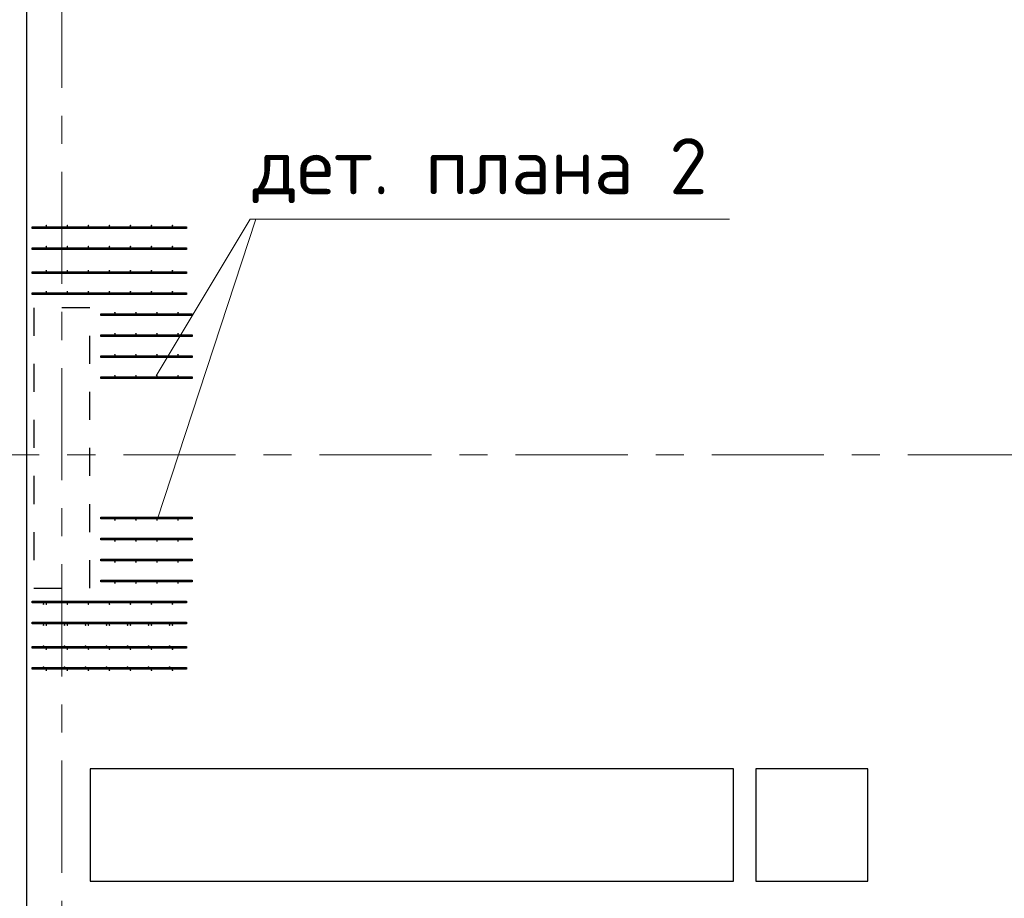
# Model space of a CAD drawing. Header units: metres. Extents: x -38 to 93, y -15 to 21.
# Tile 45 of 195: x 32.7 to 36.21, y 11.22 to 14.35. Entities that reach past the tile are written whole.
import ezdxf

# ---------------------------------------------------------------- set-up
doc = ezdxf.new("R2010")
doc.units = ezdxf.units.M
for name, pattern in [('______11', [0.5, 0.4, -0.05, 0, -0.05]), ('______2', [0.0405, 0.03, -0.0105]), ('______5', [1.1, 0.8, -0.1, 0.1, -0.1])]:
    doc.linetypes.add(name, pattern=pattern)
for name, color, linetype, lineweight in [('XR$2$Осевая линия (1)', 7, '______5', 13), ('XR$4$Арматурный каркас 01', 4, 'Continuous', 35), ('XR$4$Перекрытие (1)', 7, 'Continuous', 35), ('XR$4$Текст_ общее_1', 7, 'Continuous', 13)]:
    doc.layers.add(name, color=color, linetype=linetype, lineweight=lineweight)
doc.layers.add('XR$6$Стена_ бетон несущ.', color=7, linetype='Continuous', lineweight=70, true_color=0xb4b496)
doc.styles.add('ISOCPEUR', font='txt')

msp = doc.modelspace()

# ---------------------------------------------------------------- hatches: boundary and pattern name
at = {"layer": 'XR$4$Арматурный каркас 01', "linetype": 'Continuous', "lineweight": 50, "transparency": 33554687}
for points in [[(32.798, 13.6182), (32.7978, 13.6194), (32.7971, 13.6204), (32.7961, 13.621), (32.795, 13.6212), (32.7939, 13.621), (32.7929, 13.6204), (32.7922, 13.6194), (32.792, 13.6182), (32.7922, 13.6171), (32.7929, 13.6161), (32.7939, 13.6155), (32.795, 13.6152), (32.7961, 13.6155), (32.7971, 13.6161), (32.7978, 13.6171)], [(32.873, 13.6182), (32.8728, 13.6194), (32.8721, 13.6204), (32.8711, 13.621), (32.87, 13.6212), (32.8689, 13.621), (32.8679, 13.6204), (32.8672, 13.6194), (32.867, 13.6182), (32.8672, 13.6171), (32.8679, 13.6161), (32.8689, 13.6155), (32.87, 13.6152), (32.8711, 13.6155), (32.8721, 13.6161), (32.8728, 13.6171)], [(32.948, 13.6182), (32.9478, 13.6194), (32.9471, 13.6204), (32.9461, 13.621), (32.945, 13.6212), (32.9439, 13.621), (32.9429, 13.6204), (32.9422, 13.6194), (32.942, 13.6182), (32.9422, 13.6171), (32.9429, 13.6161), (32.9439, 13.6155), (32.945, 13.6152), (32.9461, 13.6155), (32.9471, 13.6161), (32.9478, 13.6171)], [(33.023, 13.6182), (33.0228, 13.6194), (33.0221, 13.6204), (33.0211, 13.621), (33.02, 13.6212), (33.0189, 13.621), (33.0179, 13.6204), (33.0172, 13.6194), (33.017, 13.6182), (33.0172, 13.6171), (33.0179, 13.6161), (33.0189, 13.6155), (33.02, 13.6152), (33.0211, 13.6155), (33.0221, 13.6161), (33.0228, 13.6171)], [(33.098, 13.6182), (33.0978, 13.6194), (33.0971, 13.6204), (33.0961, 13.621), (33.095, 13.6212), (33.0939, 13.621), (33.0929, 13.6204), (33.0922, 13.6194), (33.092, 13.6182), (33.0922, 13.6171), (33.0929, 13.6161), (33.0939, 13.6155), (33.095, 13.6152), (33.0961, 13.6155), (33.0971, 13.6161), (33.0978, 13.6171)], [(33.173, 13.6182), (33.1728, 13.6194), (33.1721, 13.6204), (33.1711, 13.621), (33.17, 13.6212), (33.1689, 13.621), (33.1679, 13.6204), (33.1672, 13.6194), (33.167, 13.6182), (33.1672, 13.6171), (33.1679, 13.6161), (33.1689, 13.6155), (33.17, 13.6152), (33.1711, 13.6155), (33.1721, 13.6161), (33.1728, 13.6171)], [(33.248, 13.6182), (33.2478, 13.6194), (33.2471, 13.6204), (33.2461, 13.621), (33.245, 13.6212), (33.2439, 13.621), (33.2429, 13.6204), (33.2422, 13.6194), (33.242, 13.6182), (33.2422, 13.6171), (33.2429, 13.6161), (33.2439, 13.6155), (33.245, 13.6152), (33.2461, 13.6155), (33.2471, 13.6161), (33.2478, 13.6171)], [(32.798, 13.5432), (32.7978, 13.5444), (32.7971, 13.5454), (32.7961, 13.546), (32.795, 13.5462), (32.7939, 13.546), (32.7929, 13.5454), (32.7922, 13.5444), (32.792, 13.5432), (32.7922, 13.5421), (32.7929, 13.5411), (32.7939, 13.5405), (32.795, 13.5402), (32.7961, 13.5405), (32.7971, 13.5411), (32.7978, 13.5421)], [(32.873, 13.5432), (32.8728, 13.5444), (32.8721, 13.5454), (32.8711, 13.546), (32.87, 13.5462), (32.8689, 13.546), (32.8679, 13.5454), (32.8672, 13.5444), (32.867, 13.5432), (32.8672, 13.5421), (32.8679, 13.5411), (32.8689, 13.5405), (32.87, 13.5402), (32.8711, 13.5405), (32.8721, 13.5411), (32.8728, 13.5421)], [(32.948, 13.5432), (32.9478, 13.5444), (32.9471, 13.5454), (32.9461, 13.546), (32.945, 13.5462), (32.9439, 13.546), (32.9429, 13.5454), (32.9422, 13.5444), (32.942, 13.5432), (32.9422, 13.5421), (32.9429, 13.5411), (32.9439, 13.5405), (32.945, 13.5402), (32.9461, 13.5405), (32.9471, 13.5411), (32.9478, 13.5421)], [(33.023, 13.5432), (33.0228, 13.5444), (33.0221, 13.5454), (33.0211, 13.546), (33.02, 13.5462), (33.0189, 13.546), (33.0179, 13.5454), (33.0172, 13.5444), (33.017, 13.5432), (33.0172, 13.5421), (33.0179, 13.5411), (33.0189, 13.5405), (33.02, 13.5402), (33.0211, 13.5405), (33.0221, 13.5411), (33.0228, 13.5421)], [(33.098, 13.5432), (33.0978, 13.5444), (33.0971, 13.5454), (33.0961, 13.546), (33.095, 13.5462), (33.0939, 13.546), (33.0929, 13.5454), (33.0922, 13.5444), (33.092, 13.5432), (33.0922, 13.5421), (33.0929, 13.5411), (33.0939, 13.5405), (33.095, 13.5402), (33.0961, 13.5405), (33.0971, 13.5411), (33.0978, 13.5421)], [(33.173, 13.5432), (33.1728, 13.5444), (33.1721, 13.5454), (33.1711, 13.546), (33.17, 13.5462), (33.1689, 13.546), (33.1679, 13.5454), (33.1672, 13.5444), (33.167, 13.5432), (33.1672, 13.5421), (33.1679, 13.5411), (33.1689, 13.5405), (33.17, 13.5402), (33.1711, 13.5405), (33.1721, 13.5411), (33.1728, 13.5421)], [(33.248, 13.5432), (33.2478, 13.5444), (33.2471, 13.5454), (33.2461, 13.546), (33.245, 13.5462), (33.2439, 13.546), (33.2429, 13.5454), (33.2422, 13.5444), (33.242, 13.5432), (33.2422, 13.5421), (33.2429, 13.5411), (33.2439, 13.5405), (33.245, 13.5402), (33.2461, 13.5405), (33.2471, 13.5411), (33.2478, 13.5421)], [(32.798, 13.4572), (32.7978, 13.4584), (32.7971, 13.4594), (32.7961, 13.46), (32.795, 13.4602), (32.7939, 13.46), (32.7929, 13.4594), (32.7922, 13.4584), (32.792, 13.4572), (32.7922, 13.4561), (32.7929, 13.4551), (32.7939, 13.4545), (32.795, 13.4542), (32.7961, 13.4545), (32.7971, 13.4551), (32.7978, 13.4561)], [(32.873, 13.4572), (32.8728, 13.4584), (32.8721, 13.4594), (32.8711, 13.46), (32.87, 13.4602), (32.8689, 13.46), (32.8679, 13.4594), (32.8672, 13.4584), (32.867, 13.4572), (32.8672, 13.4561), (32.8679, 13.4551), (32.8689, 13.4545), (32.87, 13.4542), (32.8711, 13.4545), (32.8721, 13.4551), (32.8728, 13.4561)], [(32.948, 13.4572), (32.9478, 13.4584), (32.9471, 13.4594), (32.9461, 13.46), (32.945, 13.4602), (32.9439, 13.46), (32.9429, 13.4594), (32.9422, 13.4584), (32.942, 13.4572), (32.9422, 13.4561), (32.9429, 13.4551), (32.9439, 13.4545), (32.945, 13.4542), (32.9461, 13.4545), (32.9471, 13.4551), (32.9478, 13.4561)], [(33.023, 13.4572), (33.0228, 13.4584), (33.0221, 13.4594), (33.0211, 13.46), (33.02, 13.4602), (33.0189, 13.46), (33.0179, 13.4594), (33.0172, 13.4584), (33.017, 13.4572), (33.0172, 13.4561), (33.0179, 13.4551), (33.0189, 13.4545), (33.02, 13.4542), (33.0211, 13.4545), (33.0221, 13.4551), (33.0228, 13.4561)], [(33.098, 13.4572), (33.0978, 13.4584), (33.0971, 13.4594), (33.0961, 13.46), (33.095, 13.4602), (33.0939, 13.46), (33.0929, 13.4594), (33.0922, 13.4584), (33.092, 13.4572), (33.0922, 13.4561), (33.0929, 13.4551), (33.0939, 13.4545), (33.095, 13.4542), (33.0961, 13.4545), (33.0971, 13.4551), (33.0978, 13.4561)], [(33.173, 13.4572), (33.1728, 13.4584), (33.1721, 13.4594), (33.1711, 13.46), (33.17, 13.4602), (33.1689, 13.46), (33.1679, 13.4594), (33.1672, 13.4584), (33.167, 13.4572), (33.1672, 13.4561), (33.1679, 13.4551), (33.1689, 13.4545), (33.17, 13.4542), (33.1711, 13.4545), (33.1721, 13.4551), (33.1728, 13.4561)], [(33.248, 13.4572), (33.2478, 13.4584), (33.2471, 13.4594), (33.2461, 13.46), (33.245, 13.4602), (33.2439, 13.46), (33.2429, 13.4594), (33.2422, 13.4584), (33.242, 13.4572), (33.2422, 13.4561), (33.2429, 13.4551), (33.2439, 13.4545), (33.245, 13.4542), (33.2461, 13.4545), (33.2471, 13.4551), (33.2478, 13.4561)], [(32.798, 13.3822), (32.7978, 13.3834), (32.7971, 13.3844), (32.7961, 13.385), (32.795, 13.3852), (32.7939, 13.385), (32.7929, 13.3844), (32.7922, 13.3834), (32.792, 13.3822), (32.7922, 13.3811), (32.7929, 13.3801), (32.7939, 13.3795), (32.795, 13.3792), (32.7961, 13.3795), (32.7971, 13.3801), (32.7978, 13.3811)], [(32.873, 13.3822), (32.8728, 13.3834), (32.8721, 13.3844), (32.8711, 13.385), (32.87, 13.3852), (32.8689, 13.385), (32.8679, 13.3844), (32.8672, 13.3834), (32.867, 13.3822), (32.8672, 13.3811), (32.8679, 13.3801), (32.8689, 13.3795), (32.87, 13.3792), (32.8711, 13.3795), (32.8721, 13.3801), (32.8728, 13.3811)], [(32.948, 13.3822), (32.9478, 13.3834), (32.9471, 13.3844), (32.9461, 13.385), (32.945, 13.3852), (32.9439, 13.385), (32.9429, 13.3844), (32.9422, 13.3834), (32.942, 13.3822), (32.9422, 13.3811), (32.9429, 13.3801), (32.9439, 13.3795), (32.945, 13.3792), (32.9461, 13.3795), (32.9471, 13.3801), (32.9478, 13.3811)], [(33.023, 13.3822), (33.0228, 13.3834), (33.0221, 13.3844), (33.0211, 13.385), (33.02, 13.3852), (33.0189, 13.385), (33.0179, 13.3844), (33.0172, 13.3834), (33.017, 13.3822), (33.0172, 13.3811), (33.0179, 13.3801), (33.0189, 13.3795), (33.02, 13.3792), (33.0211, 13.3795), (33.0221, 13.3801), (33.0228, 13.3811)], [(33.098, 13.3822), (33.0978, 13.3834), (33.0971, 13.3844), (33.0961, 13.385), (33.095, 13.3852), (33.0939, 13.385), (33.0929, 13.3844), (33.0922, 13.3834), (33.092, 13.3822), (33.0922, 13.3811), (33.0929, 13.3801), (33.0939, 13.3795), (33.095, 13.3792), (33.0961, 13.3795), (33.0971, 13.3801), (33.0978, 13.3811)], [(33.173, 13.3822), (33.1728, 13.3834), (33.1721, 13.3844), (33.1711, 13.385), (33.17, 13.3852), (33.1689, 13.385), (33.1679, 13.3844), (33.1672, 13.3834), (33.167, 13.3822), (33.1672, 13.3811), (33.1679, 13.3801), (33.1689, 13.3795), (33.17, 13.3792), (33.1711, 13.3795), (33.1721, 13.3801), (33.1728, 13.3811)], [(33.248, 13.3822), (33.2478, 13.3834), (33.2471, 13.3844), (33.2461, 13.385), (33.245, 13.3852), (33.2439, 13.385), (33.2429, 13.3844), (33.2422, 13.3834), (33.242, 13.3822), (33.2422, 13.3811), (33.2429, 13.3801), (33.2439, 13.3795), (33.245, 13.3792), (33.2461, 13.3795), (33.2471, 13.3801), (33.2478, 13.3811)], [(33.043, 13.3072), (33.0428, 13.3084), (33.0421, 13.3094), (33.0411, 13.31), (33.04, 13.3102), (33.0389, 13.31), (33.0379, 13.3094), (33.0372, 13.3084), (33.037, 13.3072), (33.0372, 13.3061), (33.0379, 13.3051), (33.0389, 13.3045), (33.04, 13.3042), (33.0411, 13.3045), (33.0421, 13.3051), (33.0428, 13.3061)], [(33.118, 13.3072), (33.1178, 13.3084), (33.1171, 13.3094), (33.1161, 13.31), (33.115, 13.3102), (33.1139, 13.31), (33.1129, 13.3094), (33.1122, 13.3084), (33.112, 13.3072), (33.1122, 13.3061), (33.1129, 13.3051), (33.1139, 13.3045), (33.115, 13.3042), (33.1161, 13.3045), (33.1171, 13.3051), (33.1178, 13.3061)], [(33.193, 13.3072), (33.1928, 13.3084), (33.1921, 13.3094), (33.1911, 13.31), (33.19, 13.3102), (33.1889, 13.31), (33.1879, 13.3094), (33.1872, 13.3084), (33.187, 13.3072), (33.1872, 13.3061), (33.1879, 13.3051), (33.1889, 13.3045), (33.19, 13.3042), (33.1911, 13.3045), (33.1921, 13.3051), (33.1928, 13.3061)], [(33.268, 13.3072), (33.2678, 13.3084), (33.2671, 13.3094), (33.2661, 13.31), (33.265, 13.3102), (33.2639, 13.31), (33.2629, 13.3094), (33.2622, 13.3084), (33.262, 13.3072), (33.2622, 13.3061), (33.2629, 13.3051), (33.2639, 13.3045), (33.265, 13.3042), (33.2661, 13.3045), (33.2671, 13.3051), (33.2678, 13.3061)], [(33.043, 13.2322), (33.0428, 13.2334), (33.0421, 13.2344), (33.0411, 13.235), (33.04, 13.2352), (33.0389, 13.235), (33.0379, 13.2344), (33.0372, 13.2334), (33.037, 13.2322), (33.0372, 13.2311), (33.0379, 13.2301), (33.0389, 13.2295), (33.04, 13.2292), (33.0411, 13.2295), (33.0421, 13.2301), (33.0428, 13.2311)], [(33.118, 13.2322), (33.1178, 13.2334), (33.1171, 13.2344), (33.1161, 13.235), (33.115, 13.2352), (33.1139, 13.235), (33.1129, 13.2344), (33.1122, 13.2334), (33.112, 13.2322), (33.1122, 13.2311), (33.1129, 13.2301), (33.1139, 13.2295), (33.115, 13.2292), (33.1161, 13.2295), (33.1171, 13.2301), (33.1178, 13.2311)], [(33.193, 13.2322), (33.1928, 13.2334), (33.1921, 13.2344), (33.1911, 13.235), (33.19, 13.2352), (33.1889, 13.235), (33.1879, 13.2344), (33.1872, 13.2334), (33.187, 13.2322), (33.1872, 13.2311), (33.1879, 13.2301), (33.1889, 13.2295), (33.19, 13.2292), (33.1911, 13.2295), (33.1921, 13.2301), (33.1928, 13.2311)], [(33.268, 13.2322), (33.2678, 13.2334), (33.2671, 13.2344), (33.2661, 13.235), (33.265, 13.2352), (33.2639, 13.235), (33.2629, 13.2344), (33.2622, 13.2334), (33.262, 13.2322), (33.2622, 13.2311), (33.2629, 13.2301), (33.2639, 13.2295), (33.265, 13.2292), (33.2661, 13.2295), (33.2671, 13.2301), (33.2678, 13.2311)], [(33.043, 13.1572), (33.0428, 13.1584), (33.0421, 13.1594), (33.0411, 13.16), (33.04, 13.1602), (33.0389, 13.16), (33.0379, 13.1594), (33.0372, 13.1584), (33.037, 13.1572), (33.0372, 13.1561), (33.0379, 13.1551), (33.0389, 13.1545), (33.04, 13.1542), (33.0411, 13.1545), (33.0421, 13.1551), (33.0428, 13.1561)], [(33.118, 13.1572), (33.1178, 13.1584), (33.1171, 13.1594), (33.1161, 13.16), (33.115, 13.1602), (33.1139, 13.16), (33.1129, 13.1594), (33.1122, 13.1584), (33.112, 13.1572), (33.1122, 13.1561), (33.1129, 13.1551), (33.1139, 13.1545), (33.115, 13.1542), (33.1161, 13.1545), (33.1171, 13.1551), (33.1178, 13.1561)], [(33.193, 13.1572), (33.1928, 13.1584), (33.1921, 13.1594), (33.1911, 13.16), (33.19, 13.1602), (33.1889, 13.16), (33.1879, 13.1594), (33.1872, 13.1584), (33.187, 13.1572), (33.1872, 13.1561), (33.1879, 13.1551), (33.1889, 13.1545), (33.19, 13.1542), (33.1911, 13.1545), (33.1921, 13.1551), (33.1928, 13.1561)], [(33.268, 13.1572), (33.2678, 13.1584), (33.2671, 13.1594), (33.2661, 13.16), (33.265, 13.1602), (33.2639, 13.16), (33.2629, 13.1594), (33.2622, 13.1584), (33.262, 13.1572), (33.2622, 13.1561), (33.2629, 13.1551), (33.2639, 13.1545), (33.265, 13.1542), (33.2661, 13.1545), (33.2671, 13.1551), (33.2678, 13.1561)], [(33.043, 13.0822), (33.0428, 13.0834), (33.0421, 13.0844), (33.0411, 13.085), (33.04, 13.0852), (33.0389, 13.085), (33.0379, 13.0844), (33.0372, 13.0834), (33.037, 13.0822), (33.0372, 13.0811), (33.0379, 13.0801), (33.0389, 13.0795), (33.04, 13.0792), (33.0411, 13.0795), (33.0421, 13.0801), (33.0428, 13.0811)], [(33.118, 13.0822), (33.1178, 13.0834), (33.1171, 13.0844), (33.1161, 13.085), (33.115, 13.0852), (33.1139, 13.085), (33.1129, 13.0844), (33.1122, 13.0834), (33.112, 13.0822), (33.1122, 13.0811), (33.1129, 13.0801), (33.1139, 13.0795), (33.115, 13.0792), (33.1161, 13.0795), (33.1171, 13.0801), (33.1178, 13.0811)], [(33.193, 13.0822), (33.1928, 13.0834), (33.1921, 13.0844), (33.1911, 13.085), (33.19, 13.0852), (33.1889, 13.085), (33.1879, 13.0844), (33.1872, 13.0834), (33.187, 13.0822), (33.1872, 13.0811), (33.1879, 13.0801), (33.1889, 13.0795), (33.19, 13.0792), (33.1911, 13.0795), (33.1921, 13.0801), (33.1928, 13.0811)], [(33.268, 13.0822), (33.2678, 13.0834), (33.2671, 13.0844), (33.2661, 13.085), (33.265, 13.0852), (33.2639, 13.085), (33.2629, 13.0844), (33.2622, 13.0834), (33.262, 13.0822), (33.2622, 13.0811), (33.2629, 13.0801), (33.2639, 13.0795), (33.265, 13.0792), (33.2661, 13.0795), (33.2671, 13.0801), (33.2678, 13.0811)], [(33.043, 12.5682), (33.0428, 12.5694), (33.0421, 12.5704), (33.0411, 12.571), (33.04, 12.5712), (33.0389, 12.571), (33.0379, 12.5704), (33.0372, 12.5694), (33.037, 12.5682), (33.0372, 12.5671), (33.0379, 12.5661), (33.0389, 12.5655), (33.04, 12.5652), (33.0411, 12.5655), (33.0421, 12.5661), (33.0428, 12.5671)], [(33.118, 12.5682), (33.1178, 12.5694), (33.1171, 12.5704), (33.1161, 12.571), (33.115, 12.5712), (33.1139, 12.571), (33.1129, 12.5704), (33.1122, 12.5694), (33.112, 12.5682), (33.1122, 12.5671), (33.1129, 12.5661), (33.1139, 12.5655), (33.115, 12.5652), (33.1161, 12.5655), (33.1171, 12.5661), (33.1178, 12.5671)], [(33.193, 12.5682), (33.1928, 12.5694), (33.1921, 12.5704), (33.1911, 12.571), (33.19, 12.5712), (33.1889, 12.571), (33.1879, 12.5704), (33.1872, 12.5694), (33.187, 12.5682), (33.1872, 12.5671), (33.1879, 12.5661), (33.1889, 12.5655), (33.19, 12.5652), (33.1911, 12.5655), (33.1921, 12.5661), (33.1928, 12.5671)], [(33.268, 12.5682), (33.2678, 12.5694), (33.2671, 12.5704), (33.2661, 12.571), (33.265, 12.5712), (33.2639, 12.571), (33.2629, 12.5704), (33.2622, 12.5694), (33.262, 12.5682), (33.2622, 12.5671), (33.2629, 12.5661), (33.2639, 12.5655), (33.265, 12.5652), (33.2661, 12.5655), (33.2671, 12.5661), (33.2678, 12.5671)], [(33.043, 12.4932), (33.0428, 12.4944), (33.0421, 12.4954), (33.0411, 12.496), (33.04, 12.4962), (33.0389, 12.496), (33.0379, 12.4954), (33.0372, 12.4944), (33.037, 12.4932), (33.0372, 12.4921), (33.0379, 12.4911), (33.0389, 12.4905), (33.04, 12.4902), (33.0411, 12.4905), (33.0421, 12.4911), (33.0428, 12.4921)], [(33.118, 12.4932), (33.1178, 12.4944), (33.1171, 12.4954), (33.1161, 12.496), (33.115, 12.4962), (33.1139, 12.496), (33.1129, 12.4954), (33.1122, 12.4944), (33.112, 12.4932), (33.1122, 12.4921), (33.1129, 12.4911), (33.1139, 12.4905), (33.115, 12.4902), (33.1161, 12.4905), (33.1171, 12.4911), (33.1178, 12.4921)], [(33.193, 12.4932), (33.1928, 12.4944), (33.1921, 12.4954), (33.1911, 12.496), (33.19, 12.4962), (33.1889, 12.496), (33.1879, 12.4954), (33.1872, 12.4944), (33.187, 12.4932), (33.1872, 12.4921), (33.1879, 12.4911), (33.1889, 12.4905), (33.19, 12.4902), (33.1911, 12.4905), (33.1921, 12.4911), (33.1928, 12.4921)], [(33.268, 12.4932), (33.2678, 12.4944), (33.2671, 12.4954), (33.2661, 12.496), (33.265, 12.4962), (33.2639, 12.496), (33.2629, 12.4954), (33.2622, 12.4944), (33.262, 12.4932), (33.2622, 12.4921), (33.2629, 12.4911), (33.2639, 12.4905), (33.265, 12.4902), (33.2661, 12.4905), (33.2671, 12.4911), (33.2678, 12.4921)], [(33.043, 12.4182), (33.0428, 12.4194), (33.0421, 12.4204), (33.0411, 12.421), (33.04, 12.4212), (33.0389, 12.421), (33.0379, 12.4204), (33.0372, 12.4194), (33.037, 12.4182), (33.0372, 12.4171), (33.0379, 12.4161), (33.0389, 12.4155), (33.04, 12.4152), (33.0411, 12.4155), (33.0421, 12.4161), (33.0428, 12.4171)], [(33.118, 12.4182), (33.1178, 12.4194), (33.1171, 12.4204), (33.1161, 12.421), (33.115, 12.4212), (33.1139, 12.421), (33.1129, 12.4204), (33.1122, 12.4194), (33.112, 12.4182), (33.1122, 12.4171), (33.1129, 12.4161), (33.1139, 12.4155), (33.115, 12.4152), (33.1161, 12.4155), (33.1171, 12.4161), (33.1178, 12.4171)], [(33.193, 12.4182), (33.1928, 12.4194), (33.1921, 12.4204), (33.1911, 12.421), (33.19, 12.4212), (33.1889, 12.421), (33.1879, 12.4204), (33.1872, 12.4194), (33.187, 12.4182), (33.1872, 12.4171), (33.1879, 12.4161), (33.1889, 12.4155), (33.19, 12.4152), (33.1911, 12.4155), (33.1921, 12.4161), (33.1928, 12.4171)], [(33.268, 12.4182), (33.2678, 12.4194), (33.2671, 12.4204), (33.2661, 12.421), (33.265, 12.4212), (33.2639, 12.421), (33.2629, 12.4204), (33.2622, 12.4194), (33.262, 12.4182), (33.2622, 12.4171), (33.2629, 12.4161), (33.2639, 12.4155), (33.265, 12.4152), (33.2661, 12.4155), (33.2671, 12.4161), (33.2678, 12.4171)], [(33.043, 12.3432), (33.0428, 12.3444), (33.0421, 12.3454), (33.0411, 12.346), (33.04, 12.3462), (33.0389, 12.346), (33.0379, 12.3454), (33.0372, 12.3444), (33.037, 12.3432), (33.0372, 12.3421), (33.0379, 12.3411), (33.0389, 12.3405), (33.04, 12.3402), (33.0411, 12.3405), (33.0421, 12.3411), (33.0428, 12.3421)], [(33.118, 12.3432), (33.1178, 12.3444), (33.1171, 12.3454), (33.1161, 12.346), (33.115, 12.3462), (33.1139, 12.346), (33.1129, 12.3454), (33.1122, 12.3444), (33.112, 12.3432), (33.1122, 12.3421), (33.1129, 12.3411), (33.1139, 12.3405), (33.115, 12.3402), (33.1161, 12.3405), (33.1171, 12.3411), (33.1178, 12.3421)], [(33.193, 12.3432), (33.1928, 12.3444), (33.1921, 12.3454), (33.1911, 12.346), (33.19, 12.3462), (33.1889, 12.346), (33.1879, 12.3454), (33.1872, 12.3444), (33.187, 12.3432), (33.1872, 12.3421), (33.1879, 12.3411), (33.1889, 12.3405), (33.19, 12.3402), (33.1911, 12.3405), (33.1921, 12.3411), (33.1928, 12.3421)], [(33.268, 12.3432), (33.2678, 12.3444), (33.2671, 12.3454), (33.2661, 12.346), (33.265, 12.3462), (33.2639, 12.346), (33.2629, 12.3454), (33.2622, 12.3444), (33.262, 12.3432), (33.2622, 12.3421), (33.2629, 12.3411), (33.2639, 12.3405), (33.265, 12.3402), (33.2661, 12.3405), (33.2671, 12.3411), (33.2678, 12.3421)], [(32.788, 12.2682), (32.7878, 12.2694), (32.7871, 12.2704), (32.7861, 12.271), (32.785, 12.2712), (32.7839, 12.271), (32.7829, 12.2704), (32.7822, 12.2694), (32.782, 12.2682), (32.7822, 12.2671), (32.7829, 12.2661), (32.7839, 12.2655), (32.785, 12.2652), (32.7861, 12.2655), (32.7871, 12.2661), (32.7878, 12.2671)], [(32.798, 12.2682), (32.7978, 12.2694), (32.7971, 12.2704), (32.7961, 12.271), (32.795, 12.2712), (32.7939, 12.271), (32.7929, 12.2704), (32.7922, 12.2694), (32.792, 12.2682), (32.7922, 12.2671), (32.7929, 12.2661), (32.7939, 12.2655), (32.795, 12.2652), (32.7961, 12.2655), (32.7971, 12.2661), (32.7978, 12.2671)], [(32.873, 12.2682), (32.8728, 12.2694), (32.8721, 12.2704), (32.8711, 12.271), (32.87, 12.2712), (32.8689, 12.271), (32.8679, 12.2704), (32.8672, 12.2694), (32.867, 12.2682), (32.8672, 12.2671), (32.8679, 12.2661), (32.8689, 12.2655), (32.87, 12.2652), (32.8711, 12.2655), (32.8721, 12.2661), (32.8728, 12.2671)], [(32.948, 12.2682), (32.9478, 12.2694), (32.9471, 12.2704), (32.9461, 12.271), (32.945, 12.2712), (32.9439, 12.271), (32.9429, 12.2704), (32.9422, 12.2694), (32.942, 12.2682), (32.9422, 12.2671), (32.9429, 12.2661), (32.9439, 12.2655), (32.945, 12.2652), (32.9461, 12.2655), (32.9471, 12.2661), (32.9478, 12.2671)], [(33.023, 12.2682), (33.0228, 12.2694), (33.0221, 12.2704), (33.0211, 12.271), (33.02, 12.2712), (33.0189, 12.271), (33.0179, 12.2704), (33.0172, 12.2694), (33.017, 12.2682), (33.0172, 12.2671), (33.0179, 12.2661), (33.0189, 12.2655), (33.02, 12.2652), (33.0211, 12.2655), (33.0221, 12.2661), (33.0228, 12.2671)], [(33.098, 12.2682), (33.0978, 12.2694), (33.0971, 12.2704), (33.0961, 12.271), (33.095, 12.2712), (33.0939, 12.271), (33.0929, 12.2704), (33.0922, 12.2694), (33.092, 12.2682), (33.0922, 12.2671), (33.0929, 12.2661), (33.0939, 12.2655), (33.095, 12.2652), (33.0961, 12.2655), (33.0971, 12.2661), (33.0978, 12.2671)], [(33.173, 12.2682), (33.1728, 12.2694), (33.1721, 12.2704), (33.1711, 12.271), (33.17, 12.2712), (33.1689, 12.271), (33.1679, 12.2704), (33.1672, 12.2694), (33.167, 12.2682), (33.1672, 12.2671), (33.1679, 12.2661), (33.1689, 12.2655), (33.17, 12.2652), (33.1711, 12.2655), (33.1721, 12.2661), (33.1728, 12.2671)], [(33.248, 12.2682), (33.2478, 12.2694), (33.2471, 12.2704), (33.2461, 12.271), (33.245, 12.2712), (33.2439, 12.271), (33.2429, 12.2704), (33.2422, 12.2694), (33.242, 12.2682), (33.2422, 12.2671), (33.2429, 12.2661), (33.2439, 12.2655), (33.245, 12.2652), (33.2461, 12.2655), (33.2471, 12.2661), (33.2478, 12.2671)], [(32.788, 12.1932), (32.7878, 12.1944), (32.7871, 12.1954), (32.7861, 12.196), (32.785, 12.1962), (32.7839, 12.196), (32.7829, 12.1954), (32.7822, 12.1944), (32.782, 12.1932), (32.7822, 12.1921), (32.7829, 12.1911), (32.7839, 12.1905), (32.785, 12.1902), (32.7861, 12.1905), (32.7871, 12.1911), (32.7878, 12.1921)], [(32.798, 12.1932), (32.7978, 12.1944), (32.7971, 12.1954), (32.7961, 12.196), (32.795, 12.1962), (32.7939, 12.196), (32.7929, 12.1954), (32.7922, 12.1944), (32.792, 12.1932), (32.7922, 12.1921), (32.7929, 12.1911), (32.7939, 12.1905), (32.795, 12.1902), (32.7961, 12.1905), (32.7971, 12.1911), (32.7978, 12.1921)], [(32.863, 12.1932), (32.8628, 12.1944), (32.8621, 12.1954), (32.8611, 12.196), (32.86, 12.1962), (32.8589, 12.196), (32.8579, 12.1954), (32.8572, 12.1944), (32.857, 12.1932), (32.8572, 12.1921), (32.8579, 12.1911), (32.8589, 12.1905), (32.86, 12.1902), (32.8611, 12.1905), (32.8621, 12.1911), (32.8628, 12.1921)], [(32.873, 12.1932), (32.8728, 12.1944), (32.8721, 12.1954), (32.8711, 12.196), (32.87, 12.1962), (32.8689, 12.196), (32.8679, 12.1954), (32.8672, 12.1944), (32.867, 12.1932), (32.8672, 12.1921), (32.8679, 12.1911), (32.8689, 12.1905), (32.87, 12.1902), (32.8711, 12.1905), (32.8721, 12.1911), (32.8728, 12.1921)], [(32.938, 12.1932), (32.9378, 12.1944), (32.9371, 12.1954), (32.9361, 12.196), (32.935, 12.1962), (32.9339, 12.196), (32.9329, 12.1954), (32.9322, 12.1944), (32.932, 12.1932), (32.9322, 12.1921), (32.9329, 12.1911), (32.9339, 12.1905), (32.935, 12.1902), (32.9361, 12.1905), (32.9371, 12.1911), (32.9378, 12.1921)], [(32.948, 12.1932), (32.9478, 12.1944), (32.9471, 12.1954), (32.9461, 12.196), (32.945, 12.1962), (32.9439, 12.196), (32.9429, 12.1954), (32.9422, 12.1944), (32.942, 12.1932), (32.9422, 12.1921), (32.9429, 12.1911), (32.9439, 12.1905), (32.945, 12.1902), (32.9461, 12.1905), (32.9471, 12.1911), (32.9478, 12.1921)], [(33.013, 12.1932), (33.0128, 12.1944), (33.0121, 12.1954), (33.0111, 12.196), (33.01, 12.1962), (33.0089, 12.196), (33.0079, 12.1954), (33.0072, 12.1944), (33.007, 12.1932), (33.0072, 12.1921), (33.0079, 12.1911), (33.0089, 12.1905), (33.01, 12.1902), (33.0111, 12.1905), (33.0121, 12.1911), (33.0128, 12.1921)], [(33.023, 12.1932), (33.0228, 12.1944), (33.0221, 12.1954), (33.0211, 12.196), (33.02, 12.1962), (33.0189, 12.196), (33.0179, 12.1954), (33.0172, 12.1944), (33.017, 12.1932), (33.0172, 12.1921), (33.0179, 12.1911), (33.0189, 12.1905), (33.02, 12.1902), (33.0211, 12.1905), (33.0221, 12.1911), (33.0228, 12.1921)], [(33.088, 12.1932), (33.0878, 12.1944), (33.0871, 12.1954), (33.0861, 12.196), (33.085, 12.1962), (33.0839, 12.196), (33.0829, 12.1954), (33.0822, 12.1944), (33.082, 12.1932), (33.0822, 12.1921), (33.0829, 12.1911), (33.0839, 12.1905), (33.085, 12.1902), (33.0861, 12.1905), (33.0871, 12.1911), (33.0878, 12.1921)], [(33.098, 12.1932), (33.0978, 12.1944), (33.0971, 12.1954), (33.0961, 12.196), (33.095, 12.1962), (33.0939, 12.196), (33.0929, 12.1954), (33.0922, 12.1944), (33.092, 12.1932), (33.0922, 12.1921), (33.0929, 12.1911), (33.0939, 12.1905), (33.095, 12.1902), (33.0961, 12.1905), (33.0971, 12.1911), (33.0978, 12.1921)], [(33.163, 12.1932), (33.1628, 12.1944), (33.1621, 12.1954), (33.1611, 12.196), (33.16, 12.1962), (33.1589, 12.196), (33.1579, 12.1954), (33.1572, 12.1944), (33.157, 12.1932), (33.1572, 12.1921), (33.1579, 12.1911), (33.1589, 12.1905), (33.16, 12.1902), (33.1611, 12.1905), (33.1621, 12.1911), (33.1628, 12.1921)], [(33.173, 12.1932), (33.1728, 12.1944), (33.1721, 12.1954), (33.1711, 12.196), (33.17, 12.1962), (33.1689, 12.196), (33.1679, 12.1954), (33.1672, 12.1944), (33.167, 12.1932), (33.1672, 12.1921), (33.1679, 12.1911), (33.1689, 12.1905), (33.17, 12.1902), (33.1711, 12.1905), (33.1721, 12.1911), (33.1728, 12.1921)], [(33.238, 12.1932), (33.2378, 12.1944), (33.2371, 12.1954), (33.2361, 12.196), (33.235, 12.1962), (33.2339, 12.196), (33.2329, 12.1954), (33.2322, 12.1944), (33.232, 12.1932), (33.2322, 12.1921), (33.2329, 12.1911), (33.2339, 12.1905), (33.235, 12.1902), (33.2361, 12.1905), (33.2371, 12.1911), (33.2378, 12.1921)], [(33.248, 12.1932), (33.2478, 12.1944), (33.2471, 12.1954), (33.2461, 12.196), (33.245, 12.1962), (33.2439, 12.196), (33.2429, 12.1954), (33.2422, 12.1944), (33.242, 12.1932), (33.2422, 12.1921), (33.2429, 12.1911), (33.2439, 12.1905), (33.245, 12.1902), (33.2461, 12.1905), (33.2471, 12.1911), (33.2478, 12.1921)], [(32.788, 12.1182), (32.7878, 12.1194), (32.7871, 12.1204), (32.7861, 12.121), (32.785, 12.1212), (32.7839, 12.121), (32.7829, 12.1204), (32.7822, 12.1194), (32.782, 12.1182), (32.7822, 12.1171), (32.7829, 12.1161), (32.7839, 12.1155), (32.785, 12.1152), (32.7861, 12.1155), (32.7871, 12.1161), (32.7878, 12.1171)], [(32.798, 12.1072), (32.7978, 12.1084), (32.7971, 12.1094), (32.7961, 12.11), (32.795, 12.1102), (32.7939, 12.11), (32.7929, 12.1094), (32.7922, 12.1084), (32.792, 12.1072), (32.7922, 12.1061), (32.7929, 12.1051), (32.7939, 12.1045), (32.795, 12.1042), (32.7961, 12.1045), (32.7971, 12.1051), (32.7978, 12.1061)], [(32.863, 12.1182), (32.8628, 12.1194), (32.8621, 12.1204), (32.8611, 12.121), (32.86, 12.1212), (32.8589, 12.121), (32.8579, 12.1204), (32.8572, 12.1194), (32.857, 12.1182), (32.8572, 12.1171), (32.8579, 12.1161), (32.8589, 12.1155), (32.86, 12.1152), (32.8611, 12.1155), (32.8621, 12.1161), (32.8628, 12.1171)], [(32.873, 12.1072), (32.8728, 12.1084), (32.8721, 12.1094), (32.8711, 12.11), (32.87, 12.1102), (32.8689, 12.11), (32.8679, 12.1094), (32.8672, 12.1084), (32.867, 12.1072), (32.8672, 12.1061), (32.8679, 12.1051), (32.8689, 12.1045), (32.87, 12.1042), (32.8711, 12.1045), (32.8721, 12.1051), (32.8728, 12.1061)], [(32.938, 12.1182), (32.9378, 12.1194), (32.9371, 12.1204), (32.9361, 12.121), (32.935, 12.1212), (32.9339, 12.121), (32.9329, 12.1204), (32.9322, 12.1194), (32.932, 12.1182), (32.9322, 12.1171), (32.9329, 12.1161), (32.9339, 12.1155), (32.935, 12.1152), (32.9361, 12.1155), (32.9371, 12.1161), (32.9378, 12.1171)], [(32.948, 12.1072), (32.9478, 12.1084), (32.9471, 12.1094), (32.9461, 12.11), (32.945, 12.1102), (32.9439, 12.11), (32.9429, 12.1094), (32.9422, 12.1084), (32.942, 12.1072), (32.9422, 12.1061), (32.9429, 12.1051), (32.9439, 12.1045), (32.945, 12.1042), (32.9461, 12.1045), (32.9471, 12.1051), (32.9478, 12.1061)], [(33.013, 12.1182), (33.0128, 12.1194), (33.0121, 12.1204), (33.0111, 12.121), (33.01, 12.1212), (33.0089, 12.121), (33.0079, 12.1204), (33.0072, 12.1194), (33.007, 12.1182), (33.0072, 12.1171), (33.0079, 12.1161), (33.0089, 12.1155), (33.01, 12.1152), (33.0111, 12.1155), (33.0121, 12.1161), (33.0128, 12.1171)], [(33.023, 12.1072), (33.0228, 12.1084), (33.0221, 12.1094), (33.0211, 12.11), (33.02, 12.1102), (33.0189, 12.11), (33.0179, 12.1094), (33.0172, 12.1084), (33.017, 12.1072), (33.0172, 12.1061), (33.0179, 12.1051), (33.0189, 12.1045), (33.02, 12.1042), (33.0211, 12.1045), (33.0221, 12.1051), (33.0228, 12.1061)], [(33.088, 12.1182), (33.0878, 12.1194), (33.0871, 12.1204), (33.0861, 12.121), (33.085, 12.1212), (33.0839, 12.121), (33.0829, 12.1204), (33.0822, 12.1194), (33.082, 12.1182), (33.0822, 12.1171), (33.0829, 12.1161), (33.0839, 12.1155), (33.085, 12.1152), (33.0861, 12.1155), (33.0871, 12.1161), (33.0878, 12.1171)], [(33.098, 12.1072), (33.0978, 12.1084), (33.0971, 12.1094), (33.0961, 12.11), (33.095, 12.1102), (33.0939, 12.11), (33.0929, 12.1094), (33.0922, 12.1084), (33.092, 12.1072), (33.0922, 12.1061), (33.0929, 12.1051), (33.0939, 12.1045), (33.095, 12.1042), (33.0961, 12.1045), (33.0971, 12.1051), (33.0978, 12.1061)], [(33.163, 12.1182), (33.1628, 12.1194), (33.1621, 12.1204), (33.1611, 12.121), (33.16, 12.1212), (33.1589, 12.121), (33.1579, 12.1204), (33.1572, 12.1194), (33.157, 12.1182), (33.1572, 12.1171), (33.1579, 12.1161), (33.1589, 12.1155), (33.16, 12.1152), (33.1611, 12.1155), (33.1621, 12.1161), (33.1628, 12.1171)], [(33.173, 12.1072), (33.1728, 12.1084), (33.1721, 12.1094), (33.1711, 12.11), (33.17, 12.1102), (33.1689, 12.11), (33.1679, 12.1094), (33.1672, 12.1084), (33.167, 12.1072), (33.1672, 12.1061), (33.1679, 12.1051), (33.1689, 12.1045), (33.17, 12.1042), (33.1711, 12.1045), (33.1721, 12.1051), (33.1728, 12.1061)], [(33.238, 12.1182), (33.2378, 12.1194), (33.2371, 12.1204), (33.2361, 12.121), (33.235, 12.1212), (33.2339, 12.121), (33.2329, 12.1204), (33.2322, 12.1194), (33.232, 12.1182), (33.2322, 12.1171), (33.2329, 12.1161), (33.2339, 12.1155), (33.235, 12.1152), (33.2361, 12.1155), (33.2371, 12.1161), (33.2378, 12.1171)], [(33.248, 12.1072), (33.2478, 12.1084), (33.2471, 12.1094), (33.2461, 12.11), (33.245, 12.1102), (33.2439, 12.11), (33.2429, 12.1094), (33.2422, 12.1084), (33.242, 12.1072), (33.2422, 12.1061), (33.2429, 12.1051), (33.2439, 12.1045), (33.245, 12.1042), (33.2461, 12.1045), (33.2471, 12.1051), (33.2478, 12.1061)], [(32.788, 12.0432), (32.7878, 12.0444), (32.7871, 12.0454), (32.7861, 12.046), (32.785, 12.0462), (32.7839, 12.046), (32.7829, 12.0454), (32.7822, 12.0444), (32.782, 12.0432), (32.7822, 12.0421), (32.7829, 12.0411), (32.7839, 12.0405), (32.785, 12.0402), (32.7861, 12.0405), (32.7871, 12.0411), (32.7878, 12.0421)], [(32.798, 12.0322), (32.7978, 12.0334), (32.7971, 12.0344), (32.7961, 12.035), (32.795, 12.0352), (32.7939, 12.035), (32.7929, 12.0344), (32.7922, 12.0334), (32.792, 12.0322), (32.7922, 12.0311), (32.7929, 12.0301), (32.7939, 12.0295), (32.795, 12.0292), (32.7961, 12.0295), (32.7971, 12.0301), (32.7978, 12.0311)], [(32.863, 12.0432), (32.8628, 12.0444), (32.8621, 12.0454), (32.8611, 12.046), (32.86, 12.0462), (32.8589, 12.046), (32.8579, 12.0454), (32.8572, 12.0444), (32.857, 12.0432), (32.8572, 12.0421), (32.8579, 12.0411), (32.8589, 12.0405), (32.86, 12.0402), (32.8611, 12.0405), (32.8621, 12.0411), (32.8628, 12.0421)], [(32.873, 12.0322), (32.8728, 12.0334), (32.8721, 12.0344), (32.8711, 12.035), (32.87, 12.0352), (32.8689, 12.035), (32.8679, 12.0344), (32.8672, 12.0334), (32.867, 12.0322), (32.8672, 12.0311), (32.8679, 12.0301), (32.8689, 12.0295), (32.87, 12.0292), (32.8711, 12.0295), (32.8721, 12.0301), (32.8728, 12.0311)], [(32.938, 12.0432), (32.9378, 12.0444), (32.9371, 12.0454), (32.9361, 12.046), (32.935, 12.0462), (32.9339, 12.046), (32.9329, 12.0454), (32.9322, 12.0444), (32.932, 12.0432), (32.9322, 12.0421), (32.9329, 12.0411), (32.9339, 12.0405), (32.935, 12.0402), (32.9361, 12.0405), (32.9371, 12.0411), (32.9378, 12.0421)], [(32.948, 12.0322), (32.9478, 12.0334), (32.9471, 12.0344), (32.9461, 12.035), (32.945, 12.0352), (32.9439, 12.035), (32.9429, 12.0344), (32.9422, 12.0334), (32.942, 12.0322), (32.9422, 12.0311), (32.9429, 12.0301), (32.9439, 12.0295), (32.945, 12.0292), (32.9461, 12.0295), (32.9471, 12.0301), (32.9478, 12.0311)], [(33.013, 12.0432), (33.0128, 12.0444), (33.0121, 12.0454), (33.0111, 12.046), (33.01, 12.0462), (33.0089, 12.046), (33.0079, 12.0454), (33.0072, 12.0444), (33.007, 12.0432), (33.0072, 12.0421), (33.0079, 12.0411), (33.0089, 12.0405), (33.01, 12.0402), (33.0111, 12.0405), (33.0121, 12.0411), (33.0128, 12.0421)], [(33.023, 12.0322), (33.0228, 12.0334), (33.0221, 12.0344), (33.0211, 12.035), (33.02, 12.0352), (33.0189, 12.035), (33.0179, 12.0344), (33.0172, 12.0334), (33.017, 12.0322), (33.0172, 12.0311), (33.0179, 12.0301), (33.0189, 12.0295), (33.02, 12.0292), (33.0211, 12.0295), (33.0221, 12.0301), (33.0228, 12.0311)], [(33.088, 12.0432), (33.0878, 12.0444), (33.0871, 12.0454), (33.0861, 12.046), (33.085, 12.0462), (33.0839, 12.046), (33.0829, 12.0454), (33.0822, 12.0444), (33.082, 12.0432), (33.0822, 12.0421), (33.0829, 12.0411), (33.0839, 12.0405), (33.085, 12.0402), (33.0861, 12.0405), (33.0871, 12.0411), (33.0878, 12.0421)], [(33.098, 12.0322), (33.0978, 12.0334), (33.0971, 12.0344), (33.0961, 12.035), (33.095, 12.0352), (33.0939, 12.035), (33.0929, 12.0344), (33.0922, 12.0334), (33.092, 12.0322), (33.0922, 12.0311), (33.0929, 12.0301), (33.0939, 12.0295), (33.095, 12.0292), (33.0961, 12.0295), (33.0971, 12.0301), (33.0978, 12.0311)], [(33.163, 12.0432), (33.1628, 12.0444), (33.1621, 12.0454), (33.1611, 12.046), (33.16, 12.0462), (33.1589, 12.046), (33.1579, 12.0454), (33.1572, 12.0444), (33.157, 12.0432), (33.1572, 12.0421), (33.1579, 12.0411), (33.1589, 12.0405), (33.16, 12.0402), (33.1611, 12.0405), (33.1621, 12.0411), (33.1628, 12.0421)], [(33.173, 12.0322), (33.1728, 12.0334), (33.1721, 12.0344), (33.1711, 12.035), (33.17, 12.0352), (33.1689, 12.035), (33.1679, 12.0344), (33.1672, 12.0334), (33.167, 12.0322), (33.1672, 12.0311), (33.1679, 12.0301), (33.1689, 12.0295), (33.17, 12.0292), (33.1711, 12.0295), (33.1721, 12.0301), (33.1728, 12.0311)], [(33.238, 12.0432), (33.2378, 12.0444), (33.2371, 12.0454), (33.2361, 12.046), (33.235, 12.0462), (33.2339, 12.046), (33.2329, 12.0454), (33.2322, 12.0444), (33.232, 12.0432), (33.2322, 12.0421), (33.2329, 12.0411), (33.2339, 12.0405), (33.235, 12.0402), (33.2361, 12.0405), (33.2371, 12.0411), (33.2378, 12.0421)], [(33.248, 12.0322), (33.2478, 12.0334), (33.2471, 12.0344), (33.2461, 12.035), (33.245, 12.0352), (33.2439, 12.035), (33.2429, 12.0344), (33.2422, 12.0334), (33.242, 12.0322), (33.2422, 12.0311), (33.2429, 12.0301), (33.2439, 12.0295), (33.245, 12.0292), (33.2461, 12.0295), (33.2471, 12.0301), (33.2478, 12.0311)]]:
    msp.add_hatch(color=2, dxfattribs=at).paths.add_polyline_path(points)

# ---------------------------------------------------------------- linework, layer by layer
at = {"layer": 'XR$2$Осевая линия (1)', "color": 253, "linetype": '______11', "lineweight": 13, "true_color": 0xa0a0a0, "transparency": 33554687}
for p, q in [((32.85, -3.39), (32.85, 19.78)), ((-2.63, 12.8), (62.6, 12.8))]:
    msp.add_line(p, q, dxfattribs=at)
at = {"layer": 'XR$4$Арматурный каркас 01', "color": 2, "linetype": 'Continuous', "lineweight": 25, "transparency": 33554687}
for points in [[(32.745, 13.6142), (33.295, 13.6142), (33.295, 13.6082), (32.745, 13.6082), (32.745, 13.6142)], [(32.745, 13.6142), (33.295, 13.6142), (33.295, 13.6082), (32.745, 13.6082), (32.745, 13.6142)], [(32.745, 13.5392), (33.295, 13.5392), (33.295, 13.5332), (32.745, 13.5332), (32.745, 13.5392)], [(32.745, 13.5392), (33.295, 13.5392), (33.295, 13.5332), (32.745, 13.5332), (32.745, 13.5392)], [(32.745, 13.4532), (33.295, 13.4532), (33.295, 13.4472), (32.745, 13.4472), (32.745, 13.4532)], [(32.745, 13.4532), (33.295, 13.4532), (33.295, 13.4472), (32.745, 13.4472), (32.745, 13.4532)], [(32.745, 13.3782), (33.295, 13.3782), (33.295, 13.3722), (32.745, 13.3722), (32.745, 13.3782)], [(32.745, 13.3782), (33.295, 13.3782), (33.295, 13.3722), (32.745, 13.3722), (32.745, 13.3782)], [(32.99, 13.3032), (33.315, 13.3032), (33.315, 13.2972), (32.99, 13.2972), (32.99, 13.3032)], [(32.99, 13.3032), (33.315, 13.3032), (33.315, 13.2972), (32.99, 13.2972), (32.99, 13.3032)], [(32.99, 13.2282), (33.315, 13.2282), (33.315, 13.2222), (32.99, 13.2222), (32.99, 13.2282)], [(32.99, 13.2282), (33.315, 13.2282), (33.315, 13.2222), (32.99, 13.2222), (32.99, 13.2282)], [(32.99, 13.1532), (33.315, 13.1532), (33.315, 13.1472), (32.99, 13.1472), (32.99, 13.1532)], [(32.99, 13.1532), (33.315, 13.1532), (33.315, 13.1472), (32.99, 13.1472), (32.99, 13.1532)], [(32.99, 13.0782), (33.315, 13.0782), (33.315, 13.0722), (32.99, 13.0722), (32.99, 13.0782)], [(32.99, 13.0782), (33.315, 13.0782), (33.315, 13.0722), (32.99, 13.0722), (32.99, 13.0782)], [(32.99, 12.5782), (33.315, 12.5782), (33.315, 12.5722), (32.99, 12.5722), (32.99, 12.5782)], [(32.99, 12.5782), (33.315, 12.5782), (33.315, 12.5722), (32.99, 12.5722), (32.99, 12.5782)], [(32.99, 12.5032), (33.315, 12.5032), (33.315, 12.4972), (32.99, 12.4972), (32.99, 12.5032)], [(32.99, 12.5032), (33.315, 12.5032), (33.315, 12.4972), (32.99, 12.4972), (32.99, 12.5032)], [(32.99, 12.4282), (33.315, 12.4282), (33.315, 12.4222), (32.99, 12.4222), (32.99, 12.4282)], [(32.99, 12.4282), (33.315, 12.4282), (33.315, 12.4222), (32.99, 12.4222), (32.99, 12.4282)], [(32.99, 12.3532), (33.315, 12.3532), (33.315, 12.3472), (32.99, 12.3472), (32.99, 12.3532)], [(32.99, 12.3532), (33.315, 12.3532), (33.315, 12.3472), (32.99, 12.3472), (32.99, 12.3532)], [(32.745, 12.2782), (33.295, 12.2782), (33.295, 12.2722), (32.745, 12.2722), (32.745, 12.2782)], [(32.745, 12.2782), (33.295, 12.2782), (33.295, 12.2722), (32.745, 12.2722), (32.745, 12.2782)], [(32.745, 12.2032), (33.295, 12.2032), (33.295, 12.1972), (32.745, 12.1972), (32.745, 12.2032)], [(32.745, 12.2032), (33.295, 12.2032), (33.295, 12.1972), (32.745, 12.1972), (32.745, 12.2032)], [(32.745, 12.1172), (33.295, 12.1172), (33.295, 12.1112), (32.745, 12.1112), (32.745, 12.1172)], [(32.745, 12.1172), (33.295, 12.1172), (33.295, 12.1112), (32.745, 12.1112), (32.745, 12.1172)], [(32.745, 12.0422), (33.295, 12.0422), (33.295, 12.0362), (32.745, 12.0362), (32.745, 12.0422)], [(32.745, 12.0422), (33.295, 12.0422), (33.295, 12.0362), (32.745, 12.0362), (32.745, 12.0422)]]:
    msp.add_lwpolyline(points, dxfattribs=at)
at = {"layer": 'XR$4$Перекрытие (1)', "color": 7, "linetype": 'Continuous', "lineweight": 25, "transparency": 33554687}
for p, q in [((32.725, -0.2498), (32.725, 16.4002)), ((32.952, 11.6802), (32.952, 11.2802)), ((35.247, 11.6802), (32.952, 11.6802)), ((35.247, 11.2802), (35.247, 11.6802)), ((35.3269, 11.6802), (35.3269, 11.2802)), ((35.7269, 11.6802), (35.3269, 11.6802)), ((35.7269, 11.2802), (35.7269, 11.6802)), ((32.952, 11.2802), (35.247, 11.2802)), ((35.3269, 11.2802), (35.7269, 11.2802))]:
    msp.add_line(p, q, dxfattribs=at)
at = {"layer": 'XR$4$Текст_ общее_1', "color": 7, "linetype": 'Continuous', "lineweight": 13, "transparency": 33554687}
msp.add_line((33.1903, 12.5682), (33.5431, 13.6408), dxfattribs=at)
msp.add_lwpolyline([(33.1873, 13.0822), (33.5231, 13.6408), (35.2331, 13.6408)], dxfattribs=at)
at = {"layer": 'XR$6$Стена_ бетон несущ.', "color": 253, "linetype": '______2', "lineweight": -3, "true_color": 0xa0a0a0, "transparency": 33554687}
for p, q in [((32.95, 13.325), (32.75, 13.325)), ((32.75, 13.325), (32.75, 12.325)), ((32.95, 12.325), (32.95, 13.325)), ((32.75, 12.325), (32.95, 12.325))]:
    msp.add_line(p, q, dxfattribs=at)

# ---------------------------------------------------------------- texts
at = {"layer": 'XR$4$Текст_ общее_1', "color": 7, "linetype": 'Continuous', "lineweight": 13, "transparency": 33554687, "insert": (34.3431, 13.8141), "char_height": 0.2, "width": 1.737619, "attachment_point": 5, "style": 'ISOCPEUR'}
msp.add_mtext('\\A1;{\\fISOCPEUR|i0|b0;\\H0.200000;\\W1.000000;\\C7;дет. плана 2}\\P', dxfattribs=at)

doc.saveas('drawing.dxf')
